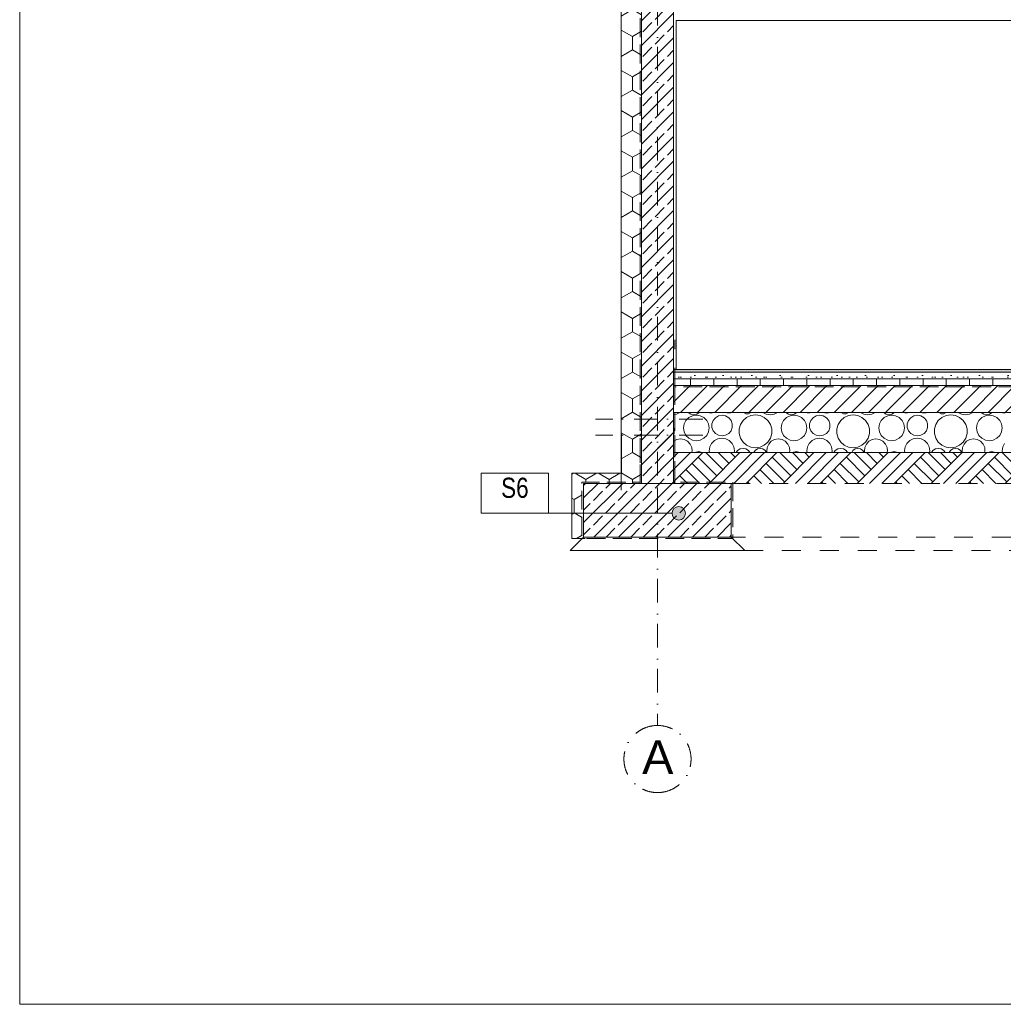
# Model space of a CAD drawing. Header units: millimetres. Extents: x -101298 to -58298, y 45839 to 66839.
# Tile 1 of 124: x -101298 to -93972, y 45839 to 53175. Entities that reach past the tile are written whole.
import ezdxf

# ---------------------------------------------------------------- set-up
doc = ezdxf.new("R2010")
doc.units = ezdxf.units.MM
doc.header["$MEASUREMENT"] = 0
for name, pattern in [('Krawędzie ukryte', [195.611112, 141.111112, -54.5]), ('Kropki i Kreski', [335.138881, 176.388884, -88.194442, 0, -70.555556]), ('Przerywana', [282.222223, 141.111112, -141.111112])]:
    doc.linetypes.add(name, pattern=pattern)
doc.layers.add('Nowe_Konstrukcja - Stropy_Nr_pióra__23', color=7, linetype='Continuous', lineweight=13, true_color=0x858585)
doc.layers.add('Nowe_Konstrukcja - Ściany zew_Nr_pióra__23', color=7, linetype='Continuous', lineweight=13, true_color=0x858585)
for name, color, linetype, lineweight in [('Nowe_Konstrukcja - Stropy_Nr_pióra__3', 7, 'Continuous', 13), ('Nowe_Konstrukcja - Ściany zew_Nr_pióra__21', 7, 'Continuous', 20), ('Nowe_Konstrukcja - Ściany zew_Nr_pióra__3', 7, 'Continuous', 13), ('Nowe_Osie_Nr_pióra__3', 7, 'Continuous', 13), ('Nowe_Osie_Nr_pióra__4', 8, 'Continuous', 13), ('Nowe_Tabelka_Nr_pióra__7', 7, 'Continuous', 35), ('Nowe_zagospodarowanie_Nr_pióra__21', 7, 'Continuous', 20)]:
    doc.layers.add(name, color=color, linetype=linetype, lineweight=lineweight)
doc.layers.add('Nowe_zagospodarowanie', color=7, linetype='Continuous')
doc.styles.add('STYL_AUTOMATYCZNY_1', font='arial.ttf')
doc.styles.add('STYL_AUTOMATYCZNY_2', font='arial.ttf', dxfattribs={"width": 0.8})
pattern_1 = [(45, (0, 0), (-91.92388, 91.92388), []), (45, (-45.96, 45.96), (-91.92388, 91.92388), [97.5, -32.5])]
pattern_2 = [(90, (0, 0), (-173.20508, 0), [100, -200]), (90, (-86.6, 150), (-173.20508, 0), [100, -200]), (150, (-4e-14, 100), (86.60254, 150), [100, -200]), (150, (-173.2, 100), (86.60254, 150), [100, -200]), (210, (0, 0), (-86.60254, 150), [100, -200]), (210, (-173.2, -7e-14), (-86.60254, 150), [100, -200])]

# ---------------------------------------------------------------- blocks, each defined once
blk = doc.blocks.new('*X6')
at = {"layer": 'Nowe_Konstrukcja - Stropy_Nr_pióra__23', "color": 252, "linetype": 'Continuous', "lineweight": 13, "true_color": 0x858585}
for p, q in [((-96427.8, 50233), (-96406.6, 50236.4)), ((-96406.6, 50236.4), (-96381, 50249.4)), ((-96335.7, 50189.5), (-96349.2, 50162.9)), ((-96314.5, 50210.6), (-96335.7, 50189.5)), ((-96319.4, 50249.4), (-96318.2, 50247.7)), ((-96318.2, 50247.7), (-96299.7, 50235.3)), ((-96287.9, 50224.2), (-96314.5, 50210.6)), ((-96299.7, 50235.3), (-96277.8, 50231)), ((-96258.5, 50228.9), (-96287.9, 50224.2)), ((-96277.8, 50231), (-96255.9, 50235.3)), ((-96229, 50224.2), (-96258.5, 50228.9)), ((-96255.9, 50235.3), (-96237.4, 50247.7)), ((-96237.4, 50247.7), (-96236.2, 50249.4)), ((-96202.4, 50210.6), (-96229, 50224.2)), ((-96181.3, 50189.5), (-96202.4, 50210.6)), ((-96167.7, 50162.9), (-96181.3, 50189.5)), ((-96167.8, 50249.4), (-96160.6, 50246.2)), ((-96160.6, 50246.2), (-96139.7, 50246.2)), ((-96132.8, 50189.4), (-96141.9, 50164.4)), ((-96139.7, 50246.2), (-96132.5, 50249.4)), ((-96115.7, 50209.8), (-96132.8, 50189.4)), ((-96092.6, 50223.2), (-96115.7, 50209.8)), ((-96066.4, 50227.8), (-96092.6, 50223.2)), ((-96040.2, 50223.2), (-96066.4, 50227.8)), ((-96017.1, 50209.8), (-96040.2, 50223.2)), ((-96037.1, 50249.4), (-96029.4, 50246.7)), ((-96029.4, 50246.7), (-96001.4, 50246.7)), ((-96000, 50189.4), (-96017.1, 50209.8)), ((-96001.4, 50246.7), (-95993.6, 50249.4)), ((-95990.8, 50164.4), (-96000, 50189.4)), ((-95910.7, 50188.7), (-95929.5, 50159.4)), ((-95884.4, 50211.5), (-95910.7, 50188.7)), ((-95908.4, 50249.4), (-95908.1, 50248.9)), ((-95908.1, 50248.9), (-95890.5, 50239.7)), ((-95890.5, 50239.7), (-95870.7, 50239.7)), ((-95852.7, 50226), (-95884.4, 50211.5)), ((-95870.7, 50239.7), (-95853.2, 50248.9)), ((-95853.2, 50248.9), (-95852.9, 50249.4)), ((-95818.2, 50231), (-95852.7, 50226)), ((-95783.7, 50226), (-95818.2, 50231)), ((-95752, 50211.5), (-95783.7, 50226)), ((-95763.3, 50249.4), (-95737.7, 50236.4)), ((-95725.7, 50188.7), (-95752, 50211.5)), ((-95737.7, 50236.4), (-95708.4, 50231.7)), ((-95706.8, 50159.4), (-95725.7, 50188.7)), ((-95708.4, 50231.7), (-95679.2, 50236.4)), ((-95679.2, 50236.4), (-95653.6, 50249.4)), ((-95608.2, 50189.5), (-95621.8, 50162.9)), ((-95587.1, 50210.6), (-95608.2, 50189.5)), ((-95591.9, 50249.4), (-95590.8, 50247.7)), ((-95590.8, 50247.7), (-95572.3, 50235.3)), ((-95560.5, 50224.2), (-95587.1, 50210.6)), ((-95572.3, 50235.3), (-95550.4, 50231)), ((-95531, 50228.9), (-95560.5, 50224.2)), ((-95550.4, 50231), (-95528.5, 50235.3)), ((-95501.6, 50224.2), (-95531, 50228.9)), ((-95528.5, 50235.3), (-95509.9, 50247.7)), ((-95509.9, 50247.7), (-95508.8, 50249.4)), ((-95475, 50210.6), (-95501.6, 50224.2)), ((-95453.9, 50189.5), (-95475, 50210.6)), ((-95440.3, 50162.9), (-95453.9, 50189.5)), ((-95440.4, 50249.4), (-95433.1, 50246.2)), ((-95433.1, 50246.2), (-95412.3, 50246.2)), ((-95405.4, 50189.4), (-95414.5, 50164.4)), ((-95412.3, 50246.2), (-95405, 50249.4)), ((-95388.3, 50209.8), (-95405.4, 50189.4)), ((-95365.2, 50223.2), (-95388.3, 50209.8)), ((-95339, 50227.8), (-95365.2, 50223.2)), ((-95312.7, 50223.2), (-95339, 50227.8)), ((-95289.7, 50209.8), (-95312.7, 50223.2)), ((-95309.7, 50249.4), (-95302, 50246.7)), ((-95302, 50246.7), (-95274, 50246.7)), ((-95272.5, 50189.4), (-95289.7, 50209.8)), ((-95274, 50246.7), (-95266.2, 50249.4)), ((-95263.4, 50164.4), (-95272.5, 50189.4)), ((-95183.3, 50188.7), (-95202.1, 50159.4)), ((-95156.9, 50211.5), (-95183.3, 50188.7)), ((-95181, 50249.4), (-95180.6, 50248.9)), ((-95180.6, 50248.9), (-95163.1, 50239.7)), ((-95163.1, 50239.7), (-95143.3, 50239.7)), ((-95125.3, 50226), (-95156.9, 50211.5)), ((-95143.3, 50239.7), (-95125.8, 50248.9)), ((-95125.8, 50248.9), (-95125.4, 50249.4)), ((-95090.8, 50231), (-95125.3, 50226)), ((-95056.3, 50226), (-95090.8, 50231)), ((-95024.6, 50211.5), (-95056.3, 50226)), ((-95035.8, 50249.4), (-95010.3, 50236.4)), ((-94998.2, 50188.7), (-95024.6, 50211.5)), ((-95010.3, 50236.4), (-94981, 50231.7)), ((-94979.4, 50159.4), (-94998.2, 50188.7)), ((-94981, 50231.7), (-94951.8, 50236.4)), ((-94951.8, 50236.4), (-94926.2, 50249.4)), ((-94880.8, 50189.5), (-94894.4, 50162.9)), ((-94859.7, 50210.6), (-94880.8, 50189.5)), ((-94864.5, 50249.4), (-94863.4, 50247.7)), ((-94863.4, 50247.7), (-94844.8, 50235.3)), ((-94833.1, 50224.2), (-94859.7, 50210.6)), ((-94844.8, 50235.3), (-94823, 50231)), ((-94803.6, 50228.9), (-94833.1, 50224.2)), ((-94823, 50231), (-94801.1, 50235.3)), ((-94774.1, 50224.2), (-94803.6, 50228.9)), ((-94801.1, 50235.3), (-94782.5, 50247.7)), ((-94782.5, 50247.7), (-94781.4, 50249.4)), ((-94747.5, 50210.6), (-94774.1, 50224.2)), ((-94726.4, 50189.5), (-94747.5, 50210.6)), ((-94712.9, 50162.9), (-94726.4, 50189.5)), ((-94713, 50249.4), (-94705.7, 50246.2)), ((-94705.7, 50246.2), (-94684.9, 50246.2)), ((-94678, 50189.4), (-94687.1, 50164.4)), ((-94684.9, 50246.2), (-94677.6, 50249.4)), ((-94660.9, 50209.8), (-94678, 50189.4)), ((-94637.8, 50223.2), (-94660.9, 50209.8)), ((-94611.6, 50227.8), (-94637.8, 50223.2)), ((-94585.3, 50223.2), (-94611.6, 50227.8)), ((-94562.3, 50209.8), (-94585.3, 50223.2)), ((-94582.3, 50249.4), (-94574.6, 50246.7)), ((-94574.6, 50246.7), (-94546.5, 50246.7)), ((-94545.1, 50189.4), (-94562.3, 50209.8)), ((-94546.5, 50246.7), (-94538.8, 50249.4)), ((-94536, 50164.4), (-94545.1, 50189.4)), ((-94455.9, 50188.7), (-94474.7, 50159.4)), ((-94429.5, 50211.5), (-94455.9, 50188.7)), ((-94453.6, 50249.4), (-94453.2, 50248.9)), ((-94453.2, 50248.9), (-94435.7, 50239.7)), ((-94435.7, 50239.7), (-94415.9, 50239.7)), ((-94397.8, 50226), (-94429.5, 50211.5)), ((-94415.9, 50239.7), (-94398.4, 50248.9)), ((-94398.4, 50248.9), (-94398, 50249.4)), ((-94363.3, 50231), (-94397.8, 50226)), ((-94328.9, 50226), (-94363.3, 50231)), ((-94297.2, 50211.5), (-94328.9, 50226)), ((-94308.4, 50249.4), (-94282.8, 50236.4)), ((-94270.8, 50188.7), (-94297.2, 50211.5)), ((-94282.8, 50236.4), (-94253.6, 50231.7)), ((-94252, 50159.4), (-94270.8, 50188.7)), ((-94253.6, 50231.7), (-94224.4, 50236.4)), ((-94224.4, 50236.4), (-94198.8, 50249.4)), ((-94153.4, 50189.5), (-94167, 50162.9)), ((-94132.3, 50210.6), (-94153.4, 50189.5)), ((-94137.1, 50249.4), (-94136, 50247.7)), ((-94136, 50247.7), (-94117.4, 50235.3)), ((-94105.7, 50224.2), (-94132.3, 50210.6)), ((-94117.4, 50235.3), (-94095.5, 50231)), ((-94076.2, 50228.9), (-94105.7, 50224.2)), ((-94095.5, 50231), (-94073.7, 50235.3)), ((-94046.7, 50224.2), (-94076.2, 50228.9)), ((-94073.7, 50235.3), (-94055.1, 50247.7)), ((-94055.1, 50247.7), (-94054, 50249.4)), ((-94020.1, 50210.6), (-94046.7, 50224.2)), ((-93999, 50189.5), (-94020.1, 50210.6)), ((-93985.5, 50162.9), (-93999, 50189.5)), ((-93985.6, 50249.4), (-93978.3, 50246.2)), ((-93978.3, 50246.2), (-93957.5, 50246.2)), ((-96424.4, 50126), (-96427.8, 50137.5)), ((-96424.4, 50091.1), (-96424.4, 50126)), ((-96349.2, 50162.9), (-96353.9, 50133.4)), ((-96353.9, 50133.4), (-96349.2, 50104)), ((-96163, 50133.4), (-96167.7, 50162.9)), ((-96167.7, 50104), (-96163, 50133.4)), ((-96141.9, 50164.4), (-96141.9, 50137.8)), ((-96141.9, 50137.8), (-96132.8, 50112.7)), ((-96132.8, 50112.7), (-96115.7, 50092.3)), ((-96017.1, 50092.3), (-96000, 50112.7)), ((-96000, 50112.7), (-95990.8, 50137.8)), ((-95990.8, 50137.8), (-95990.8, 50164.4)), ((-95929.5, 50159.4), (-95939.4, 50126)), ((-95939.4, 50126), (-95939.4, 50091.1)), ((-95697, 50126), (-95706.8, 50159.4)), ((-95697, 50091.1), (-95697, 50126)), ((-95621.8, 50162.9), (-95626.5, 50133.4)), ((-95626.5, 50133.4), (-95621.8, 50104)), ((-95435.6, 50133.4), (-95440.3, 50162.9)), ((-95440.3, 50104), (-95435.6, 50133.4)), ((-95414.5, 50164.4), (-95414.5, 50137.8)), ((-95414.5, 50137.8), (-95405.4, 50112.7)), ((-95405.4, 50112.7), (-95388.3, 50092.3)), ((-95289.7, 50092.3), (-95272.5, 50112.7)), ((-95272.5, 50112.7), (-95263.4, 50137.8)), ((-95263.4, 50137.8), (-95263.4, 50164.4)), ((-95202.1, 50159.4), (-95211.9, 50126)), ((-95211.9, 50126), (-95211.9, 50091.1)), ((-94969.6, 50126), (-94979.4, 50159.4)), ((-94969.6, 50091.1), (-94969.6, 50126)), ((-94894.4, 50162.9), (-94899, 50133.4)), ((-94899, 50133.4), (-94894.4, 50104)), ((-94708.2, 50133.4), (-94712.9, 50162.9)), ((-94712.9, 50104), (-94708.2, 50133.4)), ((-94687.1, 50164.4), (-94687.1, 50137.8)), ((-94687.1, 50137.8), (-94678, 50112.7)), ((-94678, 50112.7), (-94660.9, 50092.3)), ((-94562.3, 50092.3), (-94545.1, 50112.7)), ((-94545.1, 50112.7), (-94536, 50137.8)), ((-94536, 50137.8), (-94536, 50164.4)), ((-94474.7, 50159.4), (-94484.5, 50126)), ((-94484.5, 50126), (-94484.5, 50091.1)), ((-94242.2, 50126), (-94252, 50159.4)), ((-94242.2, 50091.1), (-94242.2, 50126)), ((-94167, 50162.9), (-94171.6, 50133.4)), ((-94171.6, 50133.4), (-94167, 50104)), ((-93980.8, 50133.4), (-93985.5, 50162.9)), ((-93985.5, 50104), (-93980.8, 50133.4)), ((-96427.8, 50079.6), (-96424.4, 50091.1)), ((-96403, 50047.2), (-96427.7, 50033.8)), ((-96375.4, 50051.8), (-96403, 50047.2)), ((-96347.8, 50047.2), (-96375.4, 50051.8)), ((-96349.2, 50104), (-96335.7, 50077.4)), ((-96323.1, 50033.8), (-96347.8, 50047.2)), ((-96335.7, 50077.4), (-96314.5, 50056.3)), ((-96314.5, 50056.3), (-96287.9, 50042.7)), ((-96287.9, 50042.7), (-96258.5, 50038)), ((-96258.5, 50038), (-96229, 50042.7)), ((-96229, 50042.7), (-96202.4, 50056.3)), ((-96202.4, 50056.3), (-96181.3, 50077.4)), ((-96181.3, 50077.4), (-96167.7, 50104)), ((-96124, 50038.9), (-96145, 50018)), ((-96097.7, 50052.3), (-96124, 50038.9)), ((-96115.7, 50092.3), (-96092.6, 50079)), ((-96068.4, 50057), (-96097.7, 50052.3)), ((-96092.6, 50079), (-96066.4, 50074.4)), ((-96039.2, 50052.3), (-96068.4, 50057)), ((-96066.4, 50074.4), (-96040.2, 50079)), ((-96040.2, 50079), (-96017.1, 50092.3)), ((-96012.8, 50038.9), (-96039.2, 50052.3)), ((-95991.9, 50018), (-96012.8, 50038.9)), ((-95939.4, 50091.1), (-95929.5, 50057.7)), ((-95929.5, 50057.7), (-95910.7, 50028.4)), ((-95725.7, 50028.4), (-95706.8, 50057.7)), ((-95706.8, 50057.7), (-95697, 50091.1)), ((-95675.6, 50047.2), (-95700.2, 50033.8)), ((-95648, 50051.8), (-95675.6, 50047.2)), ((-95620.3, 50047.2), (-95648, 50051.8)), ((-95621.8, 50104), (-95608.2, 50077.4)), ((-95595.7, 50033.8), (-95620.3, 50047.2)), ((-95608.2, 50077.4), (-95587.1, 50056.3)), ((-95587.1, 50056.3), (-95560.5, 50042.7)), ((-95560.5, 50042.7), (-95531, 50038)), ((-95531, 50038), (-95501.6, 50042.7)), ((-95501.6, 50042.7), (-95475, 50056.3)), ((-95475, 50056.3), (-95453.9, 50077.4)), ((-95453.9, 50077.4), (-95440.3, 50104)), ((-95396.6, 50038.9), (-95417.6, 50018)), ((-95370.3, 50052.3), (-95396.6, 50038.9)), ((-95388.3, 50092.3), (-95365.2, 50079)), ((-95341, 50057), (-95370.3, 50052.3)), ((-95365.2, 50079), (-95339, 50074.4)), ((-95311.8, 50052.3), (-95341, 50057)), ((-95339, 50074.4), (-95312.7, 50079)), ((-95312.7, 50079), (-95289.7, 50092.3)), ((-95285.4, 50038.9), (-95311.8, 50052.3)), ((-95264.5, 50018), (-95285.4, 50038.9)), ((-95211.9, 50091.1), (-95202.1, 50057.7)), ((-95202.1, 50057.7), (-95183.3, 50028.4)), ((-94998.2, 50028.4), (-94979.4, 50057.7)), ((-94979.4, 50057.7), (-94969.6, 50091.1)), ((-94948.2, 50047.2), (-94972.8, 50033.8)), ((-94920.6, 50051.8), (-94948.2, 50047.2)), ((-94892.9, 50047.2), (-94920.6, 50051.8)), ((-94894.4, 50104), (-94880.8, 50077.4)), ((-94868.3, 50033.8), (-94892.9, 50047.2)), ((-94880.8, 50077.4), (-94859.7, 50056.3)), ((-94859.7, 50056.3), (-94833.1, 50042.7)), ((-94833.1, 50042.7), (-94803.6, 50038)), ((-94803.6, 50038), (-94774.1, 50042.7)), ((-94774.1, 50042.7), (-94747.5, 50056.3)), ((-94747.5, 50056.3), (-94726.4, 50077.4)), ((-94726.4, 50077.4), (-94712.9, 50104)), ((-94669.2, 50038.9), (-94690.1, 50018)), ((-94642.8, 50052.3), (-94669.2, 50038.9)), ((-94660.9, 50092.3), (-94637.8, 50079)), ((-94613.6, 50057), (-94642.8, 50052.3)), ((-94637.8, 50079), (-94611.6, 50074.4)), ((-94584.4, 50052.3), (-94613.6, 50057)), ((-94611.6, 50074.4), (-94585.3, 50079)), ((-94585.3, 50079), (-94562.3, 50092.3)), ((-94558, 50038.9), (-94584.4, 50052.3)), ((-94537.1, 50018), (-94558, 50038.9)), ((-94484.5, 50091.1), (-94474.7, 50057.7)), ((-94474.7, 50057.7), (-94455.9, 50028.4)), ((-94270.8, 50028.4), (-94252, 50057.7)), ((-94252, 50057.7), (-94242.2, 50091.1)), ((-94220.8, 50047.2), (-94245.4, 50033.8)), ((-94193.1, 50051.8), (-94220.8, 50047.2)), ((-94165.5, 50047.2), (-94193.1, 50051.8)), ((-94167, 50104), (-94153.4, 50077.4)), ((-94140.9, 50033.8), (-94165.5, 50047.2)), ((-94153.4, 50077.4), (-94132.3, 50056.3)), ((-94132.3, 50056.3), (-94105.7, 50042.7)), ((-94105.7, 50042.7), (-94076.2, 50038)), ((-94076.2, 50038), (-94046.7, 50042.7)), ((-94046.7, 50042.7), (-94020.1, 50056.3)), ((-94020.1, 50056.3), (-93999, 50077.4)), ((-93999, 50077.4), (-93985.5, 50104)), ((-96427.7, 50033.8), (-96427.8, 50033.7)), ((-96304.1, 50013.2), (-96323.1, 50033.8)), ((-96292.9, 49987.6), (-96304.1, 50013.2)), ((-96290.6, 49959.7), (-96292.9, 49987.6)), ((-96158.4, 49991.6), (-96163, 49962.4)), ((-96163, 49962.4), (-96161, 49949.4)), ((-96145, 50018), (-96158.4, 49991.6)), ((-95978.4, 49991.6), (-95991.9, 50018)), ((-95973.8, 49962.4), (-95978.4, 49991.6)), ((-95975.9, 49949.4), (-95973.8, 49962.4)), ((-95950.8, 49964.6), (-95960.9, 49949.4)), ((-95932.3, 49977), (-95950.8, 49964.6)), ((-95910.4, 49981.3), (-95932.3, 49977)), ((-95910.7, 50028.4), (-95884.4, 50005.5)), ((-95888.5, 49977), (-95910.4, 49981.3)), ((-95869.9, 49964.6), (-95888.5, 49977)), ((-95884.4, 50005.5), (-95852.7, 49991.1)), ((-95859.8, 49949.4), (-95869.9, 49964.6)), ((-95852.7, 49991.1), (-95818.2, 49986.1)), ((-95820, 49964.8), (-95828.9, 49949.4)), ((-95803.1, 49977), (-95820, 49964.8)), ((-95818.2, 49986.1), (-95783.7, 49991.1)), ((-95782.7, 49981.4), (-95803.1, 49977)), ((-95783.7, 49991.1), (-95752, 50005.5)), ((-95762.3, 49977), (-95782.7, 49981.4)), ((-95745.4, 49964.8), (-95762.3, 49977)), ((-95752, 50005.5), (-95725.7, 50028.4)), ((-95736.6, 49949.4), (-95745.4, 49964.8)), ((-95730.5, 49987.6), (-95732.8, 49959.7)), ((-95719.2, 50013.2), (-95730.5, 49987.6)), ((-95700.2, 50033.8), (-95719.2, 50013.2)), ((-95576.7, 50013.2), (-95595.7, 50033.8)), ((-95565.5, 49987.6), (-95576.7, 50013.2)), ((-95563.2, 49959.7), (-95565.5, 49987.6)), ((-95431, 49991.6), (-95435.6, 49962.4)), ((-95435.6, 49962.4), (-95433.6, 49949.4)), ((-95417.6, 50018), (-95431, 49991.6)), ((-95251, 49991.6), (-95264.5, 50018)), ((-95246.4, 49962.4), (-95251, 49991.6)), ((-95248.4, 49949.4), (-95246.4, 49962.4)), ((-95223.4, 49964.6), (-95233.5, 49949.4)), ((-95204.8, 49977), (-95223.4, 49964.6)), ((-95183, 49981.3), (-95204.8, 49977)), ((-95183.3, 50028.4), (-95156.9, 50005.5)), ((-95161.1, 49977), (-95183, 49981.3)), ((-95142.5, 49964.6), (-95161.1, 49977)), ((-95156.9, 50005.5), (-95125.3, 49991.1)), ((-95132.4, 49949.4), (-95142.5, 49964.6)), ((-95125.3, 49991.1), (-95090.8, 49986.1)), ((-95092.6, 49964.8), (-95101.4, 49949.4)), ((-95075.7, 49977), (-95092.6, 49964.8)), ((-95090.8, 49986.1), (-95056.3, 49991.1)), ((-95055.3, 49981.4), (-95075.7, 49977)), ((-95056.3, 49991.1), (-95024.6, 50005.5)), ((-95034.9, 49977), (-95055.3, 49981.4)), ((-95018, 49964.8), (-95034.9, 49977)), ((-95024.6, 50005.5), (-94998.2, 50028.4)), ((-95009.2, 49949.4), (-95018, 49964.8)), ((-95003.1, 49987.6), (-95005.4, 49959.7)), ((-94991.8, 50013.2), (-95003.1, 49987.6)), ((-94972.8, 50033.8), (-94991.8, 50013.2)), ((-94849.3, 50013.2), (-94868.3, 50033.8)), ((-94838.1, 49987.6), (-94849.3, 50013.2)), ((-94835.7, 49959.7), (-94838.1, 49987.6)), ((-94703.6, 49991.6), (-94708.2, 49962.4)), ((-94708.2, 49962.4), (-94706.2, 49949.4)), ((-94690.1, 50018), (-94703.6, 49991.6)), ((-94523.6, 49991.6), (-94537.1, 50018)), ((-94519, 49962.4), (-94523.6, 49991.6)), ((-94521, 49949.4), (-94519, 49962.4)), ((-94496, 49964.6), (-94506.1, 49949.4)), ((-94477.4, 49977), (-94496, 49964.6)), ((-94455.5, 49981.3), (-94477.4, 49977)), ((-94455.9, 50028.4), (-94429.5, 50005.5)), ((-94433.7, 49977), (-94455.5, 49981.3)), ((-94415.1, 49964.6), (-94433.7, 49977)), ((-94429.5, 50005.5), (-94397.8, 49991.1)), ((-94405, 49949.4), (-94415.1, 49964.6)), ((-94397.8, 49991.1), (-94363.3, 49986.1)), ((-94365.2, 49964.8), (-94374, 49949.4)), ((-94348.3, 49977), (-94365.2, 49964.8)), ((-94363.3, 49986.1), (-94328.9, 49991.1)), ((-94327.9, 49981.4), (-94348.3, 49977)), ((-94328.9, 49991.1), (-94297.2, 50005.5)), ((-94307.5, 49977), (-94327.9, 49981.4)), ((-94290.6, 49964.8), (-94307.5, 49977)), ((-94297.2, 50005.5), (-94270.8, 50028.4)), ((-94281.7, 49949.4), (-94290.6, 49964.8)), ((-94275.6, 49987.6), (-94278, 49959.7)), ((-94264.4, 50013.2), (-94275.6, 49987.6)), ((-94245.4, 50033.8), (-94264.4, 50013.2)), ((-94121.9, 50013.2), (-94140.9, 50033.8)), ((-94110.6, 49987.6), (-94121.9, 50013.2)), ((-94108.3, 49959.7), (-94110.6, 49987.6)), ((-93976.2, 49991.6), (-93980.8, 49962.4)), ((-93980.8, 49962.4), (-93978.8, 49949.4)), ((-93962.7, 50018), (-93976.2, 49991.6)), ((-96293.2, 49949.4), (-96290.6, 49959.7)), ((-96259.9, 49952.5), (-96263.3, 49949.4)), ((-96240.6, 49957.2), (-96259.9, 49952.5)), ((-96221.4, 49952.5), (-96240.6, 49957.2)), ((-96218, 49949.4), (-96221.4, 49952.5)), ((-95732.8, 49959.7), (-95730.2, 49949.4)), ((-95565.8, 49949.4), (-95563.2, 49959.7)), ((-95532.4, 49952.5), (-95535.9, 49949.4)), ((-95513.2, 49957.2), (-95532.4, 49952.5)), ((-95494, 49952.5), (-95513.2, 49957.2)), ((-95490.5, 49949.4), (-95494, 49952.5)), ((-95005.4, 49959.7), (-95002.8, 49949.4)), ((-94838.3, 49949.4), (-94835.7, 49959.7)), ((-94805, 49952.5), (-94808.5, 49949.4)), ((-94785.8, 49957.2), (-94805, 49952.5)), ((-94766.6, 49952.5), (-94785.8, 49957.2)), ((-94763.1, 49949.4), (-94766.6, 49952.5)), ((-94278, 49959.7), (-94275.4, 49949.4)), ((-94110.9, 49949.4), (-94108.3, 49959.7)), ((-94077.6, 49952.5), (-94081.1, 49949.4)), ((-94058.4, 49957.2), (-94077.6, 49952.5)), ((-94039.2, 49952.5), (-94058.4, 49957.2)), ((-94035.7, 49949.4), (-94039.2, 49952.5))]:
    blk.add_line(p, q, dxfattribs=at)
blk = doc.blocks.new('Wypełnienie_3_1', base_point=(0, 0))
at = {"layer": 'Nowe_Konstrukcja - Stropy_Nr_pióra__23', "color": 252, "linetype": 'Continuous', "lineweight": 13, "true_color": 0x858585}
blk.add_blockref('*X6', (0, 0), dxfattribs=at)
blk = doc.blocks.new('Polilinia_7_1', base_point=(-96389.6, 49497.4))
at = {"layer": 'Nowe_zagospodarowanie', "linetype": 'Continuous', "lineweight": 0, "true_color": 0x000000}
blk.add_hatch(color=18, dxfattribs=at).paths.add_polyline_path([(-96439.6, 49497.4), (-96435.8, 49478.3), (-96424.9, 49462.1), (-96408.7, 49451.2), (-96389.6, 49447.4), (-96370.5, 49451.2), (-96354.2, 49462.1), (-96343.4, 49478.3), (-96339.6, 49497.4), (-96343.4, 49516.6), (-96354.2, 49532.8), (-96370.5, 49543.6), (-96389.6, 49547.4), (-96408.7, 49543.6), (-96424.9, 49532.8), (-96435.8, 49516.6)])
at = {"layer": 'Nowe_zagospodarowanie_Nr_pióra__21', "color": 7, "linetype": 'Continuous', "lineweight": 20, "flags": 128}
blk.add_lwpolyline([(-96439.6, 49497.4), (-97360.1, 49497.4), (-97860.1, 49497.4), (-97860.1, 49747.4), (-97860.1, 49797.4), (-97360.1, 49797.4), (-97360.1, 49497.4)], dxfattribs=at)
at = {"layer": 'Nowe_zagospodarowanie_Nr_pióra__21', "color": 7, "linetype": 'Continuous', "lineweight": 20}
blk.add_circle((-96389.6, 49497.4), 50, dxfattribs=at)

msp = doc.modelspace()

# ---------------------------------------------------------------- hatches: boundary and pattern name
at = {"layer": 'Nowe_Konstrukcja - Stropy_Nr_pióra__23', "linetype": 'Continuous', "lineweight": 13, "true_color": 0x858585}
h = msp.add_hatch(dxfattribs=at)
h.set_pattern_fill('Beton_zbrojony_0001', color=252, style=0, pattern_type=2)
h.set_pattern_definition(pattern_1)
h.paths.add_polyline_path([(-96667.8, 53249.4), (-96667.8, 49719.7), (-96427.8, 49719.7), (-96427.8, 53299.7), (-96547.8, 53299.7), (-96667.8, 53299.7)])
at = {"layer": 'Nowe_Konstrukcja - Stropy_Nr_pióra__23', "linetype": 'Continuous', "lineweight": 0, "true_color": 0xe0e0e0}
msp.add_hatch(color=254, dxfattribs=at).paths.add_polyline_path([(-93588, 50569.4), (-96427.8, 50569.4), (-96427.8, 50549.4), (-93588, 50549.4)])
at = {"layer": 'Nowe_Konstrukcja - Stropy_Nr_pióra__23', "linetype": 'Continuous', "lineweight": 13, "true_color": 0x858585}
h = msp.add_hatch(dxfattribs=at)
h.set_pattern_fill('Beton_lekki_0001', color=252, style=0, pattern_type=2)
h.set_pattern_definition([(0, (0, 0), (0, 389.7114), [24.375, -200.625]), (0, (112.5, 194.86), (0, 389.7114), [24.375, -200.625]), (60, (0, 0), (-337.5, 194.8557), [24.375, -200.625]), (60, (225, 0), (-337.5, 194.8557), [24.375, -200.625]), (120, (24.37, 0), (337.5, 194.8557), [24.375, -200.625]), (120, (249.38, 0), (337.5, 194.8557), [24.375, -200.625]), (0, (0, 37.5), (0, 75), [0, -75, 0, -112.5]), (45, (37.5, 37.5), (-53.03301, 53.03301), [0, -56.25, 0, -93.75])])
h.paths.add_polyline_path([(-93588, 50549.4), (-96427.8, 50549.4), (-96427.8, 50499.4), (-93588, 50499.4)])
h = msp.add_hatch(dxfattribs=at)
h.set_pattern_fill('Styropian_0001', color=252, style=0, pattern_type=2)
h.set_pattern_definition(pattern_2)
h.paths.add_polyline_path([(-93588, 50499.4), (-96427.8, 50499.4), (-96427.8, 50449.4), (-93588, 50449.4)])
at = {"layer": 'Nowe_Konstrukcja - Ściany zew_Nr_pióra__23', "linetype": 'Continuous', "lineweight": 13, "true_color": 0x858585}
h = msp.add_hatch(dxfattribs=at)
h.set_pattern_fill('Styropian_0001', color=252, style=0, pattern_type=2)
h.set_pattern_definition(pattern_2)
h.paths.add_polyline_path([(-96667.8, 53669.4), (-96817.8, 53669.4), (-96817.8, 49719.7), (-96667.8, 49719.7)])
h = msp.add_hatch(dxfattribs=at)
h.set_pattern_fill('Bloczki_ceramiczne_0001', color=252, style=0, pattern_type=2)
h.set_pattern_definition([(45, (0, 0), (-63.63961, 63.63961), [])])
h.paths.add_polyline_path([(-96427.8, 50449.4), (-96427.8, 50249.4), (-86767.8, 50249.4), (-86767.8, 50449.4)])
h = msp.add_hatch(dxfattribs=at)
h.set_pattern_fill('Beton_zbrojony_0001', color=252, style=0, pattern_type=2)
h.set_pattern_definition(pattern_1)
h.paths.add_polyline_path([(-96667.8, 50080.7), (-96427.8, 50080.7), (-96427.8, 49719.7), (-96667.8, 49719.7)])
h = msp.add_hatch(dxfattribs=at)
h.set_pattern_fill('Grunt_0001', color=252, style=0, pattern_type=2)
h.set_pattern_definition([(45, (0, 0), (-137.8858, 137.8858), []), (45, (-45.96, 45.96), (-275.7716, 275.7716), []), (45, (-91.92, 91.92), (-275.7716, 275.7716), []), (135, (-137.886, 137.886), (45.96194, 45.96194), [195, -195])])
h.paths.add_polyline_path([(-96427.8, 49949.4), (-86767.8, 49949.4), (-86767.8, 49719.7), (-96427.8, 49719.7)])
h = msp.add_hatch(dxfattribs=at)
h.set_pattern_fill('Styropian_0001', color=252, style=0, pattern_type=2)
h.set_pattern_definition(pattern_2)
h.paths.add_polyline_path([(-97097.8, 49796.4), (-97185.9, 49796.4), (-97185.9, 49309.7), (-97107.8, 49309.7), (-97107.8, 49729.7), (-96967, 49729.7), (-96967, 49719.7), (-96827.8, 49719.7), (-96827.8, 49796.4)])
h = msp.add_hatch(dxfattribs=at)
h.set_pattern_fill('Beton_zbrojony_0001', color=252, style=0, pattern_type=2)
h.set_pattern_definition(pattern_1)
h.paths.add_polyline_path([(-96547.8, 49319.7), (-96547.8, 49719.7), (-97097.8, 49719.7), (-97097.8, 49319.7), (-96667.8, 49319.7)])
h = msp.add_hatch(dxfattribs=at)
h.set_pattern_fill('Beton_zbrojony_0001', color=252, style=0, pattern_type=2)
h.set_pattern_definition(pattern_1)
h.paths.add_polyline_path([(-95997.8, 49719.7), (-96197.8, 49719.7), (-96547.8, 49719.7), (-96547.8, 49319.7), (-96427.8, 49319.7), (-95997.8, 49319.7)])

# ---------------------------------------------------------------- linework, layer by layer
at = {"layer": 'Nowe_Konstrukcja - Stropy_Nr_pióra__3', "color": 7, "linetype": 'Continuous', "lineweight": 13}
for p, q in [((-96427.8, 50549.4), (-93588, 50549.4)), ((-96407.8, 50549.4), (-93588, 50549.4)), ((-96427.8, 50499.4), (-93588, 50499.4)), ((-96407.8, 50499.4), (-93588, 50499.4)), ((-96427.8, 50449.4), (-86767.8, 50449.4)), ((-96427.8, 50249.4), (-86767.8, 50249.4)), ((-96407.8, 50249.4), (-86767.8, 50249.4))]:
    msp.add_line(p, q, dxfattribs=at)
at = {"layer": 'Nowe_Konstrukcja - Ściany zew_Nr_pióra__21', "color": 7, "linetype": 'Krawędzie ukryte', "lineweight": 20, "flags": 128}
for points in [[(-96677.8, 49719.7), (-96677.8, 54306.7)], [(-96418.2, 49719.7), (-96417.8, 50439.4), (-86777.8, 50439.4), (-86777.8, 49719.7)], [(-96417.8, 50080.7), (-96417.8, 49729.7), (-95985.9, 49729.7), (-95985.9, 49309.7), (-97110.8, 49309.7), (-97110.8, 49729.7), (-96677.8, 49729.7), (-96677.8, 50080.7)]]:
    msp.add_lwpolyline(points, dxfattribs=at)
at = {"layer": 'Nowe_Konstrukcja - Ściany zew_Nr_pióra__21', "color": 7, "linetype": 'Przerywana', "lineweight": 20, "flags": 128}
msp.add_lwpolyline([(-96417.8, 50439.4), (-96417.8, 50789.4)], dxfattribs=at)
at = {"layer": 'Nowe_Konstrukcja - Ściany zew_Nr_pióra__21', "color": 7, "linetype": 'Continuous', "lineweight": 20, "flags": 128}
for points in [[(-96667.8, 50080.7), (-96667.8, 49719.7)], [(-96427.8, 50080.7), (-96427.8, 49719.7)], [(-96817.8, 49719.7), (-96577.8, 49719.7), (-95997.8, 49719.7), (-95997.8, 49319.7), (-96577.8, 49319.7), (-96817.8, 49319.7), (-97097.8, 49319.7), (-97097.8, 49719.7), (-96347.8, 49719.7)], [(-97097.8, 49319.7), (-97197.8, 49219.7), (-95897.8, 49219.7), (-95997.8, 49319.7)]]:
    msp.add_lwpolyline(points, dxfattribs=at)
at = {"layer": 'Nowe_Konstrukcja - Ściany zew_Nr_pióra__3', "color": 7, "linetype": 'Continuous', "lineweight": 13}
for p, q in [((-96817.8, 49669.4), (-96817.8, 53669.4)), ((-96817.8, 49669.4), (-96817.8, 53669.4)), ((-96667.8, 49719.7), (-96667.8, 53669.4)), ((-96667.8, 49719.7), (-96667.8, 53669.4)), ((-96427.8, 49719.7), (-96427.8, 53349.4)), ((-96427.8, 49719.7), (-96427.8, 53349.4)), ((-96407.8, 53169.4), (-93608, 53169.4)), ((-96407.8, 50569.4), (-96407.8, 53169.4)), ((-96427.8, 50569.4), (-93588, 50569.4)), ((-96427.8, 49949.4), (-86767.8, 49949.4))]:
    msp.add_line(p, q, dxfattribs=at)
at = {"layer": 'Nowe_Konstrukcja - Ściany zew_Nr_pióra__3', "color": 7, "linetype": 'Kropki i Kreski', "lineweight": 13}
for p, q in [((-96209.2, 50199.7), (-97009.2, 50199.7)), ((-96209.2, 50080.7), (-97009.2, 50080.7))]:
    msp.add_line(p, q, dxfattribs=at)
at = {"layer": 'Nowe_Konstrukcja - Ściany zew_Nr_pióra__3', "color": 7, "linetype": 'Continuous', "lineweight": 13, "flags": 128}
msp.add_lwpolyline([(-96815.3, 50087.8), (-96815.3, 49796.4), (-97097.8, 49796.4), (-97185.9, 49796.4), (-97185.9, 49309.7), (-97086.9, 49309.7)], dxfattribs=at)
at = {"layer": 'Nowe_Konstrukcja - Ściany zew_Nr_pióra__3', "color": 7, "linetype": 'Przerywana', "lineweight": 13, "flags": 128}
msp.add_lwpolyline([(-95997.8, 49719.7), (-69897.8, 49719.7), (-69897.8, 49319.7), (-95997.8, 49319.7)], close=True, dxfattribs=at)
msp.add_lwpolyline([(-96185, 49219.7), (-70022.8, 49219.7)], dxfattribs=at)
at = {"layer": 'Nowe_Osie_Nr_pióra__3', "color": 7, "linetype": 'Kropki i Kreski', "lineweight": 13}
for p, q in [((-96547.8, 65376.6), (-96547.8, 49680)), ((-96547.8, 49680), (-96547.8, 47916.4))]:
    msp.add_line(p, q, dxfattribs=at)
msp.add_point((-96547.8, 49680), dxfattribs=at)
msp.add_point((-96547.8, 49680), dxfattribs=at)
at = {"layer": 'Nowe_Osie_Nr_pióra__4', "color": 8, "linetype": 'Kropki i Kreski', "lineweight": 13}
for start, end in [(90, 270), (270, 90)]:
    msp.add_arc((-96547.8, 47666.4), 250, start, end, dxfattribs=at)
at = {"layer": 'Nowe_zagospodarowanie_Nr_pióra__21', "color": 7, "linetype": 'Continuous', "lineweight": 20, "flags": 128}
msp.add_lwpolyline([(-101298.3, 66838.9), (-101298.3, 45838.9), (-58298.3, 45838.9), (-58298.3, 66838.9)], close=True, dxfattribs=at)

# ---------------------------------------------------------------- block references
at = {"layer": 'Nowe_Konstrukcja - Stropy_Nr_pióra__23', "color": 252, "linetype": 'Continuous', "lineweight": 13, "true_color": 0x858585}
msp.add_blockref('Wypełnienie_3_1', (0, 0), dxfattribs=at)
at = {"layer": 'Nowe_zagospodarowanie', "color": 7, "linetype": 'Continuous', "lineweight": 20}
msp.add_blockref('Polilinia_7_1', (-96389.6, 49497.4), dxfattribs=at)

# ---------------------------------------------------------------- texts
at = {"layer": 'Nowe_Osie_Nr_pióra__4', "color": 8, "linetype": 'Continuous', "lineweight": 13, "insert": (-96662.1, 47680.7), "char_height": 250, "attachment_point": 4, "style": 'STYL_AUTOMATYCZNY_1'}
msp.add_mtext('\\A1;{\\pql;\\fArial|b0|i0|c238|p0;\\W1.000000;A}', dxfattribs=at)
at = {"layer": 'Nowe_Tabelka_Nr_pióra__7', "color": 7, "linetype": 'Continuous', "lineweight": 35, "insert": (-97610.1, 49610.6), "char_height": 150, "attachment_point": 8, "style": 'STYL_AUTOMATYCZNY_2'}
msp.add_mtext('\\A1;{\\pqc;\\fArial|b0|i0|c238|p0;\\W0.800000;S6}', dxfattribs=at)

doc.saveas('drawing.dxf')
